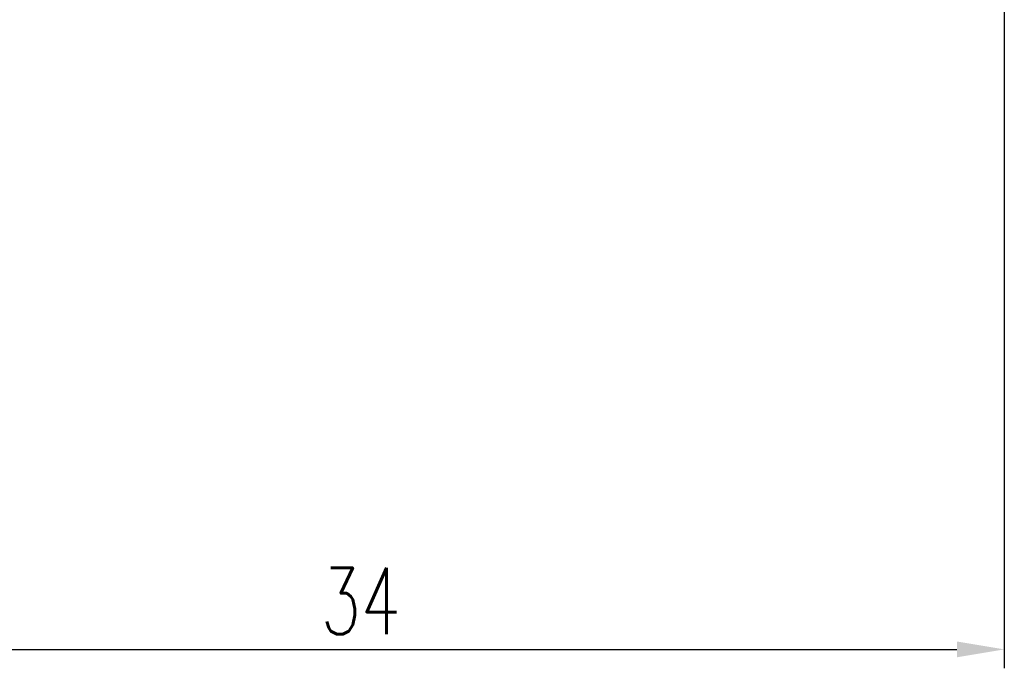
# Model space of a CAD drawing. Extents: x 36 to 141, y 55 to 133.
# Tile 3 of 46: x 108 to 134, y 71 to 88. Entities that reach past the tile are written whole.
import ezdxf

# ---------------------------------------------------------------- set-up
doc = ezdxf.new("R2010")
doc.units = 0
doc.header["$LTSCALE"] = 5
doc.header["$MEASUREMENT"] = 0
doc.layers.add('DIM', color=4, linetype='CONTINUOUS')
doc.styles.add('DIM-7', font='SIMPLEX.shx', dxfattribs={"width": 0.7, "bigfont": 'chineset.shx'})
doc.dimstyles.new('CNS', dxfattribs={"dimtxt": 3.5, "dimasz": 2.5, "dimexe": 1, "dimexo": 1.5, "dimgap": 0.09, "dimtad": 0, "dimdsep": 46, "dimtxsty": 'DIM-7', "dimcen": 0.09, "dimclrd": 1, "dimclre": 1, "dimclrt": 4, "dimadec": 0, "dimazin": 0, "dimtfac": 1, "dimtix": 1, "dimtmove": 2, "dimatfit": 3, "dimfxl": 0, "dimtvp": 0.971429, "dimtolj": 1, "dimarcsym": 0})

# ---------------------------------------------------------------- blocks, each defined once
blk = doc.blocks.new('*D19')
at = {"layer": 'DIM', "color": 4, "lineweight": -2}
for p, q in [((134.311, 88.415), (134.311, 70.76)), ((100.311, 79.315), (100.311, 70.76)), ((101.561, 71.26), (133.061, 71.26))]:
    blk.add_line(p, q, dxfattribs=at)
at = {"layer": 'DIM', "color": 4}
for points in [[(101.561, 71.468), (101.561, 71.051), (100.311, 71.26)], [(133.061, 71.468), (133.061, 71.051), (134.311, 71.26)]]:
    blk.add_solid(points, dxfattribs=at)
at = {"layer": 'DIM', "color": 4, "insert": (117.311, 72.535), "char_height": 1.75, "attachment_point": 5, "style": 'DIM-7'}
blk.add_mtext('\\A1;34', dxfattribs=at)

msp = doc.modelspace()

# ---------------------------------------------------------------- dimensions: what is measured, and where the dimension line sits
at = {"layer": 'DIM'}
dim = msp.add_linear_dim(base=(134.311, 71.26), p1=(100.311, 80.065), p2=(134.311, 89.165), dimstyle='CNS', override={"dimscale": 0.5, "dimgap": 0.8, "dimtad": 1, "dimclrd": 4, "dimclre": 4, "dimadec": 2, "dimazin": 2, "dimtmove": 1}, dxfattribs=at)
dim.commit()
dim.dimension.update_dxf_attribs({"geometry": '*D19', "text_midpoint": (117.311, 72.535)})

doc.saveas('drawing.dxf')
